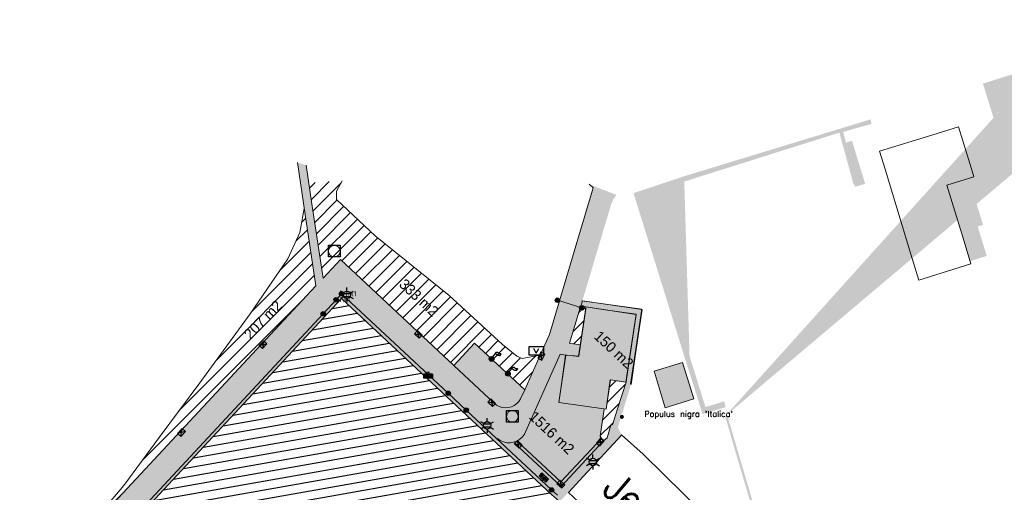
# Model space of a CAD drawing. Header units: metres. Extents: x 102852 to 106916, y 385458 to 392749.
# Tile 6 of 11: x 104443 to 104612, y 386089 to 386170. Entities that reach past the tile are written whole.
import ezdxf
from ezdxf.enums import TextEntityAlignment as Align

# ---------------------------------------------------------------- set-up
doc = ezdxf.new("R2010")
doc.units = ezdxf.units.M
for name, color, linetype, lineweight in [('0-BEBOUWING', 7, 'Continuous', 30), ('0-BEPLANTING', 14, 'Continuous', 30), ('0-GRAS OM SPORTVELDEN', 2, 'Continuous', 30), ('0-HAAG', 82, 'Continuous', 30), ('0-HOCKEYVELD', 130, 'Continuous', 30), ('0-VERHARDING', 5, 'Continuous', 30), ('_alg-maatvoering', 7, 'Continuous', 0), ('B-WE-GR-STRUIK-G', 90, 'Continuous', 13), ('B-WE-IE-GEBOUW-G', 10, 'Continuous', 0), ('B-WE-IE-MEUBILAIR_WEGMEUBILAIR-S', 7, 'Continuous', 30), ('B-WE-IE-OV-LICHTMAST-S', 40, 'Continuous', 30), ('B-WE-IE-TERREINAFSCHEIDING_KUNSTMATIG_HEKWERK-G', 6, 'Continuous', 0), ('B-WE-KL-DATA_CAI_KAST-S', 90, 'Continuous', 30), ('B-WE-OG-TOPOGRAFIE_BEBOUWING-G', 8, 'Continuous', 13), ('B-WE-RI-HWA_KOLK_STRAATKOLK-S', 150, 'Continuous', 30), ('B-WE-RI-INSPECTIEPUT_ALGEMEEN-S', 7, 'Continuous', 30), ('B-WE-VH-KANTVERHARDING-G', 60, 'Continuous', 13), ('B-WE-VH-MATERIAALGRENS-G', 31, 'Continuous', 13), ('Bomen', 84, 'Continuous', 0), ('Boomsoort', 10, 'Continuous', 0), ('X-XX-AL-VERWIJZING-G', 7, 'Continuous', 13)]:
    doc.layers.add(name, color=color, linetype=linetype, lineweight=lineweight)
doc.styles.add('ISO 1 1000 T2 5 0', font='font_iso.shx', dxfattribs={"height": 2.5})
doc.styles.add('NLCS-ISO', font='NLCS-ISO.ttf')
doc.styles.add('Style-STANDARD', font='STANDARD.shx')
doc.styles.add('Style-txt', font='txt.shx')
pattern_1 = [(45, (0.0869, -0.017), (-1.122532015, 1.122532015), [])]

# ---------------------------------------------------------------- blocks, each defined once
blk = doc.blocks.new('SIE-WEG_PAAL_VAST_3')
blk.add_hatch(color=256).paths.add_polyline_path([(-0.37, -0.37), (-0.37, 0.37), (0.37, 0.37), (0.37, -0.37)])
blk.add_circle((0, 0), 0.75)
blk.add_3dface([(0.37, 0.37), (-0.37, 0.37), (-0.37, -0.37), (0.37, -0.37)])
at = {"style": 'NLCS-ISO'}
blk.add_attdef('TYPE', (0, 0), '', height=1.75, dxfattribs=at)
blk = doc.blocks.new('SIE-WEG_AFVALBAK_TYPE_02')
at = {"linetype": 'Continuous'}
for p, q in [((1.56, -0.35), (-1.56, -0.35)), ((-1.33, -0.76), (-1.56, -0.35)), ((-1.33, -0.99), (-1.56, -1.72)), ((1.56, -1.72), (-1.56, -1.72)), ((1.33, -0.76), (-1.33, -0.76)), ((-1.33, -0.99), (-1.33, -0.76)), ((1.33, -0.99), (-1.33, -0.99)), ((-1.18, -1.16), (-1.3, -1.55)), ((1.3, -1.55), (-1.3, -1.55)), ((1.18, -1.16), (-1.18, -1.16)), ((1.18, -1.16), (1.3, -1.55)), ((1.33, -0.76), (1.56, -0.35)), ((1.33, -0.99), (1.33, -0.76)), ((1.33, -0.99), (1.56, -1.72))]:
    blk.add_line(p, q, dxfattribs=at)
for p, q in [((-1.56, -0.35), (-1.56, -1.72)), ((1.56, -0.35), (1.56, -1.72))]:
    blk.add_line(p, q)
blk.add_circle((0, 0), 0.354, dxfattribs=at)
blk = doc.blocks.new('B-SIE-WEG_LICHTMAST-SO_3')
at = {"ltscale": 0.1}
for p, q in [((-1.1, 0.63), (-2.19, 1.27)), ((0, 1.27), (0, 2.53)), ((1.1, 0.63), (2.19, 1.27)), ((-1.1, -0.63), (-2.19, -1.27)), ((0, -1.27), (0, -2.53)), ((1.1, -0.63), (2.19, -1.27))]:
    blk.add_line(p, q, dxfattribs=at)
at = {"flags": 128}
for points in [[(-1.16, 0.5), (1.16, 0.5)], [(-1.16, -0.5), (1.16, -0.5)]]:
    blk.add_lwpolyline(points, dxfattribs=at)
at = {"ltscale": 0.1}
blk.add_circle((0, 0), 1.27, dxfattribs=at)
at = {"style": 'NLCS-ISO'}
blk.add_attdef('TYPE', text='', height=1.8, dxfattribs=at).set_placement((0, 2.53), align=Align.BOTTOM_CENTER)
blk = doc.blocks.new('Straatkolk 300x450')
at = {"layer": 'B-WE-RI-HWA_KOLK_STRAATKOLK-S'}
for p, q in [((-1.13, -0.75), (1.13, 0.75)), ((1.13, -0.75), (-1.13, 0.75))]:
    blk.add_line(p, q, dxfattribs=at)
blk.add_3dface([(-1.13, -0.75), (1.13, -0.75), (1.13, 0.75), (-1.13, 0.75)], dxfattribs=at)
blk = doc.blocks.new('SIE-WEG_VLAGGEMAST')
blk.add_hatch(color=256).paths.add_polyline_path([(0.8, 0, 1), (-0.8, 0, 1)])
for p, q in [((0.46, 0.65), (1.69, 2.33)), ((2.82, 1.04), (3.26, 1.64))]:
    blk.add_line(p, q)
blk.add_circle((0, 0), 0.8)
for points in [[(1.26, 1.74), (1.42, 1.68), (1.6, 1.67), (1.77, 1.57), (1.91, 1.4), (2.23, 1.28), (2.55, 1.26), (2.76, 1.18), (2.82, 1.04)], [(1.69, 2.33), (1.85, 2.27), (2.03, 2.26), (2.21, 2.17), (2.34, 1.99), (2.66, 1.87), (2.98, 1.85), (3.19, 1.77), (3.26, 1.64)]]:
    blk.add_spline(points, degree=3)
blk = doc.blocks.new('MPOLYGON_520')
at = {"layer": 'Bomen', "flags": 128}
for points in [[(104546.3, 386101.75), (104546.28, 386101.7), (104546.77, 386101.7)], [(104546.28, 386101.7), (104546.28, 386101.65), (104546.78, 386101.65)], [(104546.28, 386101.7), (104546.77, 386101.7), (104546.78, 386101.65)], [(104546.28, 386101.65), (104546.28, 386101.61), (104546.77, 386101.61)], [(104546.28, 386101.65), (104546.78, 386101.65), (104546.77, 386101.61)], [(104546.28, 386101.61), (104546.3, 386101.56), (104546.76, 386101.56)], [(104546.28, 386101.61), (104546.77, 386101.61), (104546.76, 386101.56)], [(104546.32, 386101.79), (104546.3, 386101.75), (104546.76, 386101.75)], [(104546.3, 386101.75), (104546.76, 386101.75), (104546.77, 386101.7)], [(104546.3, 386101.56), (104546.32, 386101.52), (104546.73, 386101.52)], [(104546.3, 386101.56), (104546.76, 386101.56), (104546.73, 386101.52)], [(104546.35, 386101.83), (104546.32, 386101.79), (104546.73, 386101.79)], [(104546.32, 386101.79), (104546.73, 386101.79), (104546.76, 386101.75)], [(104546.32, 386101.52), (104546.35, 386101.48), (104546.7, 386101.48)], [(104546.32, 386101.52), (104546.73, 386101.52), (104546.7, 386101.48)], [(104546.39, 386101.86), (104546.35, 386101.83), (104546.7, 386101.83)], [(104546.35, 386101.83), (104546.7, 386101.83), (104546.73, 386101.79)], [(104546.35, 386101.48), (104546.39, 386101.45), (104546.67, 386101.45)], [(104546.35, 386101.48), (104546.7, 386101.48), (104546.67, 386101.45)], [(104546.43, 386101.89), (104546.39, 386101.86), (104546.67, 386101.86)], [(104546.39, 386101.86), (104546.67, 386101.86), (104546.7, 386101.83)], [(104546.39, 386101.45), (104546.43, 386101.42), (104546.62, 386101.42)], [(104546.39, 386101.45), (104546.67, 386101.45), (104546.62, 386101.42)], [(104546.48, 386101.9), (104546.43, 386101.89), (104546.62, 386101.89)], [(104546.43, 386101.89), (104546.62, 386101.89), (104546.67, 386101.86)], [(104546.43, 386101.42), (104546.48, 386101.41), (104546.58, 386101.41)], [(104546.43, 386101.42), (104546.62, 386101.42), (104546.58, 386101.41)], [(104546.53, 386101.9), (104546.48, 386101.9), (104546.58, 386101.9)], [(104546.48, 386101.9), (104546.58, 386101.9), (104546.62, 386101.89)], [(104546.48, 386101.41), (104546.58, 386101.41), (104546.53, 386101.4)]]:
    blk.add_lwpolyline(points, close=True, dxfattribs=at)
at = {"layer": 'Bomen', "color": 74, "true_color": 0x55aa00, "flags": 128}
for points in [[(104546.28, 386101.7), (104546.3, 386101.75)], [(104546.28, 386101.65), (104546.28, 386101.7)], [(104546.28, 386101.61), (104546.28, 386101.65)], [(104546.3, 386101.56), (104546.28, 386101.61)], [(104546.3, 386101.75), (104546.32, 386101.79)], [(104546.32, 386101.52), (104546.3, 386101.56)], [(104546.32, 386101.79), (104546.35, 386101.83)], [(104546.35, 386101.48), (104546.32, 386101.52)], [(104546.35, 386101.83), (104546.39, 386101.86)], [(104546.39, 386101.45), (104546.35, 386101.48)], [(104546.39, 386101.86), (104546.43, 386101.89)], [(104546.43, 386101.42), (104546.39, 386101.45)], [(104546.43, 386101.89), (104546.48, 386101.9)], [(104546.48, 386101.41), (104546.43, 386101.42)], [(104546.48, 386101.9), (104546.53, 386101.9)], [(104546.53, 386101.4), (104546.48, 386101.41)], [(104546.53, 386101.9), (104546.58, 386101.9)], [(104546.58, 386101.41), (104546.53, 386101.4)], [(104546.58, 386101.9), (104546.62, 386101.89)], [(104546.62, 386101.42), (104546.58, 386101.41)], [(104546.62, 386101.89), (104546.67, 386101.86)], [(104546.67, 386101.45), (104546.62, 386101.42)], [(104546.67, 386101.86), (104546.7, 386101.83)], [(104546.7, 386101.48), (104546.67, 386101.45)], [(104546.7, 386101.83), (104546.73, 386101.79)], [(104546.73, 386101.52), (104546.7, 386101.48)], [(104546.73, 386101.79), (104546.76, 386101.75)], [(104546.76, 386101.56), (104546.73, 386101.52)], [(104546.76, 386101.75), (104546.77, 386101.7)], [(104546.77, 386101.61), (104546.76, 386101.56)], [(104546.77, 386101.7), (104546.78, 386101.65)], [(104546.78, 386101.65), (104546.77, 386101.61)]]:
    blk.add_lwpolyline(points, dxfattribs=at)
at = {"layer": 'Bomen'}
for points in [[(104546.3, 386101.75), (104546.28, 386101.7), (104546.77, 386101.7)], [(104546.28, 386101.7), (104546.28, 386101.65), (104546.78, 386101.65)], [(104546.28, 386101.7), (104546.77, 386101.7), (104546.78, 386101.65)], [(104546.32, 386101.79), (104546.3, 386101.75), (104546.76, 386101.75)], [(104546.3, 386101.75), (104546.76, 386101.75), (104546.77, 386101.7)], [(104546.35, 386101.83), (104546.32, 386101.79), (104546.73, 386101.79)], [(104546.32, 386101.79), (104546.73, 386101.79), (104546.76, 386101.75)], [(104546.39, 386101.86), (104546.35, 386101.83), (104546.7, 386101.83)], [(104546.35, 386101.83), (104546.7, 386101.83), (104546.73, 386101.79)], [(104546.43, 386101.89), (104546.39, 386101.86), (104546.67, 386101.86)], [(104546.39, 386101.86), (104546.67, 386101.86), (104546.7, 386101.83)], [(104546.48, 386101.9), (104546.43, 386101.89), (104546.62, 386101.89)], [(104546.43, 386101.89), (104546.62, 386101.89), (104546.67, 386101.86)], [(104546.53, 386101.9), (104546.48, 386101.9), (104546.58, 386101.9)], [(104546.48, 386101.9), (104546.58, 386101.9), (104546.62, 386101.89)]]:
    blk.add_solid(points, dxfattribs=at)
at = {"layer": 'Bomen', "extrusion": (0, 0, -1)}
for points in [[(-104546.28, 386101.65), (-104546.28, 386101.61), (-104546.77, 386101.61)], [(-104546.28, 386101.65), (-104546.78, 386101.65), (-104546.77, 386101.61)], [(-104546.28, 386101.61), (-104546.3, 386101.56), (-104546.76, 386101.56)], [(-104546.28, 386101.61), (-104546.77, 386101.61), (-104546.76, 386101.56)], [(-104546.3, 386101.56), (-104546.32, 386101.52), (-104546.73, 386101.52)], [(-104546.3, 386101.56), (-104546.76, 386101.56), (-104546.73, 386101.52)], [(-104546.32, 386101.52), (-104546.35, 386101.48), (-104546.7, 386101.48)], [(-104546.32, 386101.52), (-104546.73, 386101.52), (-104546.7, 386101.48)], [(-104546.35, 386101.48), (-104546.39, 386101.45), (-104546.67, 386101.45)], [(-104546.35, 386101.48), (-104546.7, 386101.48), (-104546.67, 386101.45)], [(-104546.39, 386101.45), (-104546.43, 386101.42), (-104546.62, 386101.42)], [(-104546.39, 386101.45), (-104546.67, 386101.45), (-104546.62, 386101.42)], [(-104546.43, 386101.42), (-104546.48, 386101.41), (-104546.58, 386101.41)], [(-104546.43, 386101.42), (-104546.62, 386101.42), (-104546.58, 386101.41)], [(-104546.48, 386101.41), (-104546.58, 386101.41), (-104546.53, 386101.4)]]:
    blk.add_solid(points, dxfattribs=at)
blk = doc.blocks.new('kadata2')
at = {"layer": 'B-WE-OG-TOPOGRAFIE_BEBOUWING-G', "flags": 128}
for points in [[(104604.074, 386151.249), (104599.492, 386149.822), (104590.571, 386147.092)], [(104605.545, 386146.47), (104604.074, 386151.249)], [(104590.571, 386147.092), (104591.794, 386143.087), (104592.031, 386142.312), (104595.946, 386129.492), (104597.301, 386125.053), (104606.171, 386127.856), (104604.868, 386132.218), (104602.11, 386141.251), (104606.705, 386142.703), (104606.457, 386143.507), (104605.545, 386146.47)], [(104543.243, 386120.044), (104540.313, 386120.468), (104540.235, 386119.944), (104539.054, 386112.006), (104537.119, 386112.2)], [(104543.773, 386102.993), (104544.477, 386107.984), (104545.998, 386107.757), (104547.167, 386107.583), (104548.073, 386113.655), (104548.904, 386119.224), (104543.243, 386120.044)], [(104537.119, 386112.2), (104536.845, 386112.228), (104536.129, 386107.28), (104535.685, 386104.134), (104543.773, 386102.993)]]:
    blk.add_lwpolyline(points, dxfattribs=at)
blk = doc.blocks.new('B-SRI-PUT_VWA-SO')
at = {"lineweight": 0}
blk.add_circle((0, 0), 2, dxfattribs=at)
blk.add_3dface([(-2, 2), (2, 2), (2, -2), (-2, -2)])
blk.add_3dface([(2, -2), (2, 2), (-2, 2), (-2, -2)], dxfattribs=at)
blk = doc.blocks.new('SKL-DATA_TERREINKAST-SO_11')
for q in [(-0.82, 0.8), (0.82, 0.8)]:
    blk.add_line((0, -0.84), q)
blk.add_3dface([(2.52, 1.41), (-2.52, 1.41), (-2.52, -1.41), (2.52, -1.41)])
at = {"style": 'NLCS-ISO'}
blk.add_attdef('TYPE', text='', height=1.75, dxfattribs=at).set_placement((-0.17, 3.44), align=Align.MIDDLE_CENTER)

msp = doc.modelspace()

# ---------------------------------------------------------------- hatches: boundary and pattern name
at = {"layer": '0-BEBOUWING', "ltscale": 0.2, "true_color": 0x636466, "extrusion": (0, 0, -1)}
for points in [[(-104603.09, 386138.5), (-104606.73, 386139.63), (-104608.32, 386134.49), (-104607.4, 386134.2), (-104608.96, 386129.16), (-104606.16, 386128.28), (-104603.09, 386138.5), (-104607.86, 386134.34), (-104607.4, 386134.2), (-104608.96, 386129.16)], [(-104543.83, 386102.97), (-104535.72, 386104.11), (-104536.91, 386112.19), (-104539.14, 386112), (-104539.43, 386113.94), (-104540.34, 386120.13), (-104540.38, 386120.45), (-104548.99, 386119.17), (-104547.27, 386107.67), (-104547.25, 386107.57), (-104544.56, 386107.97)]]:
    msp.add_hatch(color=251, dxfattribs=at).paths.add_polyline_path(points)
at = {"layer": '0-BEBOUWING', "ltscale": 0.2, "true_color": 0x636466}
msp.add_hatch(color=251, dxfattribs=at).paths.add_polyline_path([(104552.02, 386109.46), (104553.94, 386103.22), (104558.81, 386104.72), (104556.88, 386110.96)])
at = {"layer": '0-BEPLANTING', "ltscale": 0.2}
h = msp.add_hatch(dxfattribs=at)
h.set_pattern_fill('ANSI31', color=256, scale=0.1, pattern_type=2)
h.set_pattern_definition(pattern_1)
h.paths.add_polyline_path([(104540.34, 386120.13), (104540.34, 386120.13), (104539.67, 386120.29), (104539.44, 386120.36), (104537.57, 386114.25), (104539.43, 386113.94)])
h = msp.add_hatch(dxfattribs=at)
h.set_pattern_fill('ANSI31', color=256, scale=0.1, pattern_type=2)
h.set_pattern_definition(pattern_1)
h.paths.add_polyline_path([(104547.25, 386107.57), (104546.09, 386107.74), (104544.56, 386107.97), (104543.86, 386102.97), (104543.83, 386102.97), (104543.47, 386102.96), (104542.81, 386098.34), (104543.33, 386097.49), (104544, 386098.06), (104544.71, 386100.39), (104544.93, 386100.27), (104545.8, 386103.01)])
at = {"layer": '0-GRAS OM SPORTVELDEN', "ltscale": 0.2}
h = msp.add_hatch(dxfattribs=at)
h.set_pattern_fill('ANSI31', color=256, scale=0.1, pattern_type=2)
h.set_pattern_definition([(45, (0.087, -0.017), (-1.122532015, 1.122532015), [])])
h.paths.add_polyline_path([(104504.33, 386132.59), (104497.71, 386138.82), (104497.71, 386140.22), (104498.67, 386141.99), (104492.96, 386141.67), (104495.39, 386125.36), (104498.35, 386128.54), (104517.77, 386110.41), (104521.32, 386114.23), (104529.9, 386106.26), (104532.53, 386112.17), (104529.44, 386111.65), (104528.52, 386112.05), (104526.11, 386114.01), (104516.98, 386122.37)])
h = msp.add_hatch(dxfattribs=at)
h.set_pattern_fill('ANSI31', color=256, scale=0.1, pattern_type=2)
h.set_pattern_definition(pattern_1)
h.paths.add_polyline_path([(104492.32, 386136.26), (104492.17, 386137.25), (104491.41, 386133.16), (104489.37, 386128.69), (104482.91, 386119.25), (104474.28, 386107.45), (104467.35, 386098.14), (104461.32, 386089.9), (104455.66, 386083.24), (104447.43, 386074.49), (104445.83, 386073.38), (104444.66, 386071.34), (104443.48, 386069.27), (104445.13, 386069.62), (104445.91, 386072.27), (104448.98, 386075.62), (104453.49, 386080.4), (104484.81, 386114), (104494.15, 386124.07)])
at = {"layer": '0-HAAG', "ltscale": 0.2, "true_color": 0x136734}
for points in [[(104564.18, 386101.76), (104569.99, 386082.04), (104580.23, 386085.45), (104586.24, 386067.32), (104605.67, 386073.16), (104612.18, 386053.04), (104650.78, 386064.31), (104644.28, 386085.41), (104657.96, 386089.57), (104645.85, 386127.41), (104645.43, 386128.77), (104655.45, 386131.78), (104649.84, 386149.74), (104644.05, 386169.16), (104643.92, 386169.54), (104635.79, 386167.13), (104627.63, 386164.58), (104616.69, 386161.24), (104608.3, 386158.62), (104611.34, 386148.87), (104612.05, 386149.1), (104609.29, 386157.97), (104643.6, 386168.72), (104649.46, 386149.62), (104654.95, 386132.05), (104644.93, 386129.03), (104645.47, 386127.29), (104657.46, 386089.83), (104643.78, 386085.68), (104650.28, 386064.58), (104612.44, 386053.53), (104605.93, 386073.65), (104586.49, 386067.82), (104580.48, 386085.95), (104570.26, 386082.55), (104564.57, 386101.87), (104564.18, 386101.76), (104631.71, 386165.85), (104627.63, 386164.58), (104610.67, 386153.54), (104609.29, 386157.97), (104631.46, 386164.92), (104643.6, 386168.72)], [(104564.18, 386101.76), (104569.99, 386082.04), (104580.23, 386085.45), (104586.24, 386067.32), (104605.67, 386073.16), (104612.18, 386053.04), (104650.78, 386064.31), (104644.28, 386085.41), (104657.96, 386089.57), (104645.85, 386127.41), (104645.43, 386128.77), (104655.45, 386131.78), (104649.84, 386149.74), (104644.05, 386169.16), (104643.92, 386169.54), (104635.79, 386167.13), (104627.63, 386164.58), (104616.69, 386161.24), (104608.3, 386158.62), (104611.34, 386148.87), (104612.05, 386149.1), (104609.29, 386157.97), (104643.6, 386168.72), (104649.46, 386149.62), (104654.95, 386132.05), (104644.93, 386129.03), (104645.47, 386127.29), (104657.46, 386089.83), (104643.78, 386085.68), (104650.28, 386064.58), (104612.44, 386053.53), (104605.93, 386073.65), (104586.49, 386067.82), (104580.48, 386085.95), (104570.26, 386082.55), (104564.57, 386101.87), (104564.18, 386101.76), (104616.97, 386160.38), (104627.88, 386163.79), (104636.03, 386166.35), (104643.6, 386168.72)]]:
    msp.add_hatch(color=116, dxfattribs=at).paths.add_polyline_path(points)
at = {"layer": '0-HAAG', "ltscale": 0.2, "true_color": 0x136734, "extrusion": (0, 0, -1)}
msp.add_hatch(color=116, dxfattribs=at).paths.add_polyline_path([(-104586.52, 386140.99), (-104588.15, 386141.49), (-104585.9, 386148.84), (-104584.85, 386148.52), (-104584.39, 386150.36), (-104589.23, 386151.72), (-104589.07, 386152.5), (-104557.17, 386142.78), (-104548.51, 386139.9), (-104557.28, 386111.77), (-104560.34, 386102.12), (-104564.28, 386103.31), (-104563.99, 386104.3), (-104560.84, 386103.32), (-104549.48, 386139.44), (-104583.74, 386150.24), (-104586.14, 386141.45), (-104586.33, 386141.22), (-104585.37, 386148.68), (-104584.85, 386148.52), (-104584.39, 386150.36), (-104589.23, 386151.72), (-104585.15, 386151.31), (-104584.84, 386151.21), (-104557.17, 386142.78), (-104558.1, 386112.03), (-104549.48, 386139.44), (-104583.74, 386150.24), (-104584.94, 386145.85), (-104586.14, 386141.45)])
at = {"layer": '0-HOCKEYVELD'}
h = msp.add_hatch(dxfattribs=at)
h.set_pattern_fill('HATCH', color=256, scale=0.1, style=0, pattern_type=2)
h.set_pattern_definition([(10, (104535.0137, 386073.5585), (-0.260472, 1.477212), [])])
h.paths.add_polyline_path([(104534.55, 386088.32), (104498.56, 386121.86), (104459.03, 386079.43), (104531.04, 386012.34), (104570.59, 386054.76), (104535.32, 386087.62)])
at = {"layer": '0-VERHARDING', "ltscale": 0.2, "true_color": 0x939598, "extrusion": (0, 0, -1)}
h = msp.add_hatch(color=252, dxfattribs=at)
h.paths.add_polyline_path([(-104545.83, 386099.82), (-104548.09, 386107.21), (-104549.99, 386120.02), (-104539.76, 386121.47), (-104539.51, 386120.58), (-104540.38, 386120.45), (-104548.99, 386119.17), (-104547.27, 386107.67), (-104544.93, 386100.27)], flags=17)
h.paths.add_polyline_path([(-104487.55, 386048.58), (-104488.19, 386049.24), (-104487.5, 386050.17), (-104485.26, 386052.26), (-104486.3, 386053.35), (-104488.5, 386051.27), (-104488.78, 386051.72), (-104459.03, 386079.43), (-104498.56, 386121.86), (-104535.85, 386087.12), (-104537.36, 386088.73), (-104546.52, 386098.58), (-104545.83, 386099.82), (-104544.93, 386100.27), (-104544.71, 386100.39), (-104544, 386098.06), (-104543.33, 386097.49), (-104542.81, 386098.34), (-104543.47, 386102.96), (-104543.83, 386102.97), (-104535.77, 386104.12), (-104536.91, 386112.19), (-104539.14, 386112), (-104539.43, 386113.94), (-104537.57, 386114.25), (-104539.51, 386120.58), (-104539.76, 386121.47), (-104544.45, 386137.18), (-104544.69, 386138.05), (-104545.08, 386138.86), (-104545.61, 386139.59), (-104540.95, 386141.4), (-104541.63, 386140.79), (-104538.98, 386132), (-104535.82, 386121.49), (-104534.12, 386115.72), (-104529.9, 386106.26), (-104521.32, 386114.23), (-104517.77, 386110.41), (-104498.35, 386128.54), (-104495.39, 386125.36), (-104492.52, 386144.68), (-104491.01, 386145.11), (-104494.15, 386124.07), (-104484.81, 386114), (-104445.91, 386072.27), (-104448.89, 386069.22), (-104457.1, 386078.25), (-104474.34, 386062.15), (-104473.75, 386061.49), (-104478.59, 386056.96), (-104479.23, 386057.57), (-104484.31, 386052.88), (-104483.7, 386052.24)], flags=17)

# ---------------------------------------------------------------- linework, layer by layer
at = {"layer": 'B-WE-GR-STRUIK-G', "flags": 128}
for points in [[(104532.53, 386112.17), (104529.44, 386111.65), (104528.52, 386112.05), (104526.11, 386114.01), (104516.98, 386122.37), (104504.33, 386132.59), (104497.71, 386138.82), (104497.71, 386140.22), (104498.67, 386141.99)], [(104444.66, 386071.34), (104445.83, 386073.38), (104447.43, 386074.49), (104455.66, 386083.24), (104461.32, 386089.9), (104467.35, 386098.14), (104474.28, 386107.45), (104482.91, 386119.25), (104489.37, 386128.69), (104491.41, 386133.16), (104492.17, 386137.25)], [(104581.62, 386065.97), (104578.88, 386068.67), (104560.65, 386084.99), (104550.19, 386095.29), (104546.43, 386098.59)]]:
    msp.add_lwpolyline(points, dxfattribs=at)
at = {"layer": 'B-WE-IE-GEBOUW-G', "flags": 128}
msp.add_lwpolyline([(104543.83, 386102.97), (104535.72, 386104.11), (104536.91, 386112.19), (104539.14, 386112), (104539.43, 386113.94), (104540.34, 386120.13), (104540.34, 386120.13), (104540.38, 386120.45), (104548.99, 386119.17), (104547.27, 386107.67), (104547.25, 386107.57), (104544.56, 386107.97)], close=True, dxfattribs=at)
at = {"layer": 'B-WE-IE-GEBOUW-G'}
msp.add_3dface([(104552.02, 386109.46), (104553.94, 386103.22), (104558.81, 386104.72), (104556.88, 386110.96)], dxfattribs=at)
at = {"layer": 'B-WE-IE-TERREINAFSCHEIDING_KUNSTMATIG_HEKWERK-G', "flags": 128}
for points in [[(104535.51, 386088.25), (104534.49, 386089.16), (104519.89, 386102.8), (104516.81, 386105.69), (104498.57, 386122.69), (104497.61, 386121.67), (104495.43, 386119.27), (104461.36, 386082.71), (104459.17, 386080.41), (104458.24, 386079.4), (104476.12, 386062.76), (104475.05, 386061.65), (104478.66, 386058.28), (104479.71, 386059.4), (104486.16, 386053.37), (104485.69, 386052.79)], [(104540.34, 386120.13), (104539.67, 386120.29), (104535.5, 386121.59)]]:
    msp.add_lwpolyline(points, dxfattribs=at)
at = {"layer": 'B-WE-VH-KANTVERHARDING-G', "flags": 128}
for points in [[(104491.01, 386145.11), (104492.32, 386136.26), (104494.15, 386124.07), (104484.81, 386114), (104453.49, 386080.4), (104448.98, 386075.62), (104445.91, 386072.27), (104445.22, 386069.81), (104445.13, 386069.62), (104447.44, 386067.86)], [(104535.82, 386121.49), (104534.12, 386115.72), (104532.53, 386112.17), (104529.9, 386106.26), (104521.32, 386114.23), (104517.77, 386110.41), (104498.35, 386128.54), (104495.39, 386125.36), (104493.52, 386137.68), (104492.52, 386144.68)], [(104535.82, 386121.49), (104538.98, 386132), (104541.63, 386140.79), (104540.95, 386141.4)], [(104537.79, 386114.19), (104537.57, 386114.25), (104539.4, 386120.27)], [(104540.38, 386120.45), (104539.51, 386120.58), (104539.43, 386120.44)], [(104539.68, 386121.48), (104549.91, 386120.04), (104548.79, 386112.47), (104548.01, 386107.22), (104548.01, 386107.22)], [(104539.76, 386121.47), (104549.99, 386120.02), (104548.88, 386112.45), (104548.09, 386107.21), (104548.09, 386107.21)], [(104537.79, 386114.19), (104539.43, 386113.94)], [(104547.25, 386107.57), (104545.8, 386103.01)], [(104545.8, 386103.01), (104544.93, 386100.27), (104544.71, 386100.39), (104544, 386098.06), (104543.33, 386097.49), (104542.81, 386098.34), (104543.47, 386102.96)], [(104581.7, 386065.95), (104572.47, 386056.01), (104537.36, 386088.73), (104539.94, 386091.5), (104546.52, 386098.58)]]:
    msp.add_lwpolyline(points, dxfattribs=at)
at = {"layer": 'B-WE-VH-MATERIAALGRENS-G', "flags": 128}
msp.add_lwpolyline([(104534.55, 386088.32), (104498.56, 386121.86), (104459.03, 386079.43), (104531.04, 386012.34), (104570.59, 386054.76), (104535.32, 386087.62)], close=True, dxfattribs=at)
for points in [[(104539.76, 386121.47), (104539.51, 386120.58)], [(104525.23, 386097.96), (104525.23, 386097.96), (104525.71, 386097.62), (104526.25, 386097.38), (104526.83, 386097.24), (104527.42, 386097.22), (104528, 386097.32), (104528.55, 386097.52), (104529.06, 386097.82), (104529.5, 386098.22), (104529.85, 386098.69), (104535.99, 386112.35), (104536.91, 386112.2)], [(104529.9, 386106.26), (104529.19, 386104.75), (104528.9, 386104.3), (104528.54, 386103.91), (104528.11, 386103.59), (104527.63, 386103.36), (104527.11, 386103.23), (104526.58, 386103.19), (104526.05, 386103.25), (104525.54, 386103.4), (104525.07, 386103.65), (104524.65, 386103.98), (104517.77, 386110.41)], [(104543.06, 386097.94), (104536.09, 386090.52), (104528.64, 386097.45)], [(104543.33, 386097.49), (104536.11, 386089.77), (104528.08, 386097.22)]]:
    msp.add_lwpolyline(points, dxfattribs=at)

# ---------------------------------------------------------------- block references
at = {"layer": 'B-WE-IE-MEUBILAIR_WEGMEUBILAIR-S'}
ref = msp.add_blockref('SIE-WEG_PAAL_VAST_3', (104498.57, 386122.69), dxfattribs=dict(at, xscale=0.5, yscale=0.5, zscale=0.5, rotation=360))
ref.add_attrib('TYPE', 'hk1', (104499.22, 386122.27), dxfattribs={"layer": '0', "height": 0.875, "style": 'NLCS-ISO'})
ref = msp.add_blockref('SIE-WEG_PAAL_VAST_3', (104497.61, 386121.67), dxfattribs=dict(at, xscale=0.5, yscale=0.5, zscale=0.5, rotation=360))
ref.add_attrib('TYPE', 'hk1', (104498.26, 386121.25), dxfattribs={"layer": '0', "height": 0.875, "style": 'NLCS-ISO'})
at = {"layer": 'B-WE-IE-MEUBILAIR_WEGMEUBILAIR-S', "yscale": 0.5, "zscale": 0.5}
for name, p, xscale, rotation in [('SIE-WEG_PAAL_VAST_3', (104535.5, 386121.59), 0.5, 360), ('SIE-WEG_PAAL_VAST_3', (104539.67, 386120.29), 0.5, 360), ('SIE-WEG_PAAL_VAST_3', (104495.43, 386119.27), 0.5, 360), ('SIE-WEG_VLAGGEMAST', (104524.22, 386111.56), 0.5, 360), ('SIE-WEG_VLAGGEMAST', (104527.03, 386109.01), 0.5, 360), ('SIE-WEG_AFVALBAK_TYPE_02', (104513.34, 386109.15), 0.5, 360), ('SIE-WEG_PAAL_VAST_3', (104516.81, 386105.69), 0.5, 360), ('SIE-WEG_PAAL_VAST_3', (104519.89, 386102.8), 0.5, 360), ('SIE-WEG_AFVALBAK_TYPE_02', (104532.82, 386090.92), 0.4999999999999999, 137.065182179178), ('SIE-WEG_PAAL_VAST_3', (104534.49, 386089.16), 0.5, 360)]:
    msp.add_blockref(name, p, dxfattribs=dict(at, xscale=xscale, rotation=rotation))
at = {"layer": 'B-WE-IE-OV-LICHTMAST-S', "xscale": 0.5, "yscale": 0.5, "zscale": 0.5, "rotation": 360}
for p in [(104499.46, 386122.5), (104523.47, 386100.19), (104541.57, 386093.94)]:
    msp.add_blockref('B-SIE-WEG_LICHTMAST-SO_3', p, dxfattribs=at)
at = {"layer": 'B-WE-KL-DATA_CAI_KAST-S', "xscale": 0.5, "yscale": 0.5, "zscale": 0.5, "rotation": 360}
msp.add_blockref('SKL-DATA_TERREINKAST-SO_11', (104531.88, 386112.94, 0.13), dxfattribs=at)
at = {"layer": 'B-WE-RI-HWA_KOLK_STRAATKOLK-S'}
for p, xscale, yscale, zscale, rotation in [((104511.7, 386115.75), 0.4999999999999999, 0.4999999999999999, 0.4999999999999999, 317.0633729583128), ((104485.13, 386113.98), 0.5, 0.5, 0.5, 227.0456908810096), ((104532.74, 386112.03), 0.4999999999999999, 0.5, 0.5, 65.48358244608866), ((104524.25, 386104.07), 0.4999999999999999, 0.5, 0.5, 137.0633729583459), ((104471.17, 386098.98), 0.5, 0.5, 0.5, 47.04569088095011), ((104542.82, 386097.36), 0.5, 0.5, 0.5, 231.0509803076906), ((104528.8, 386096.94), 0.4999999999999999, 0.5, 0.5, 316.6696635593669), ((104536.08, 386090.16), 0.5, 0.5, 0.5, 137.0836508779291)]:
    msp.add_blockref('Straatkolk 300x450', p, dxfattribs=dict(at, xscale=xscale, yscale=yscale, zscale=zscale, rotation=rotation))
at = {"layer": 'B-WE-RI-INSPECTIEPUT_ALGEMEEN-S', "xscale": 0.5, "yscale": 0.5, "zscale": 0.5, "rotation": 360}
for p in [(104497.32, 386129.98, 0.13), (104527.8, 386101.74, 0.13)]:
    msp.add_blockref('B-SRI-PUT_VWA-SO', p, dxfattribs=at)
at = {"layer": 'Bomen', "rotation": 360}
msp.add_blockref('MPOLYGON_520', (0, 0, 0.13), dxfattribs=at)
at = {"layer": 'X-XX-AL-VERWIJZING-G', "rotation": 360}
msp.add_blockref('kadata2', (0.04, -0.02, 0.13), dxfattribs=at)

# ---------------------------------------------------------------- texts
at = {"char_height": 1.8, "width": 34.453, "attachment_point": 1, "style": 'ISO 1 1000 T2 5 0'}
for s, insert, rotation in [('333 m2', (104509.48, 386125.43), 316.9964), ('207 m2', (104481.67, 386116), 45.7085), ('150 m2', (104542.82, 386116.54), 316.9964), ('1516 m2', (104531.72, 386102.8), 316.9964)]:
    msp.add_mtext(s, dxfattribs=dict(at, insert=insert, rotation=rotation))
at = {"layer": '_alg-maatvoering', "style": 'Style-STANDARD'}
msp.add_text('Jeu de Boules', height=5, rotation=320, dxfattribs=at).set_placement((104546.1, 386092.7), align=Align.TOP_LEFT)
at = {"layer": 'Boomsoort', "color": 7, "style": 'Style-txt'}
msp.add_text("Populus nigra 'Italica'", height=1, dxfattribs=at).set_placement((104565.53, 386101.65, 0.13), align=Align.RIGHT)

doc.saveas('drawing.dxf')
